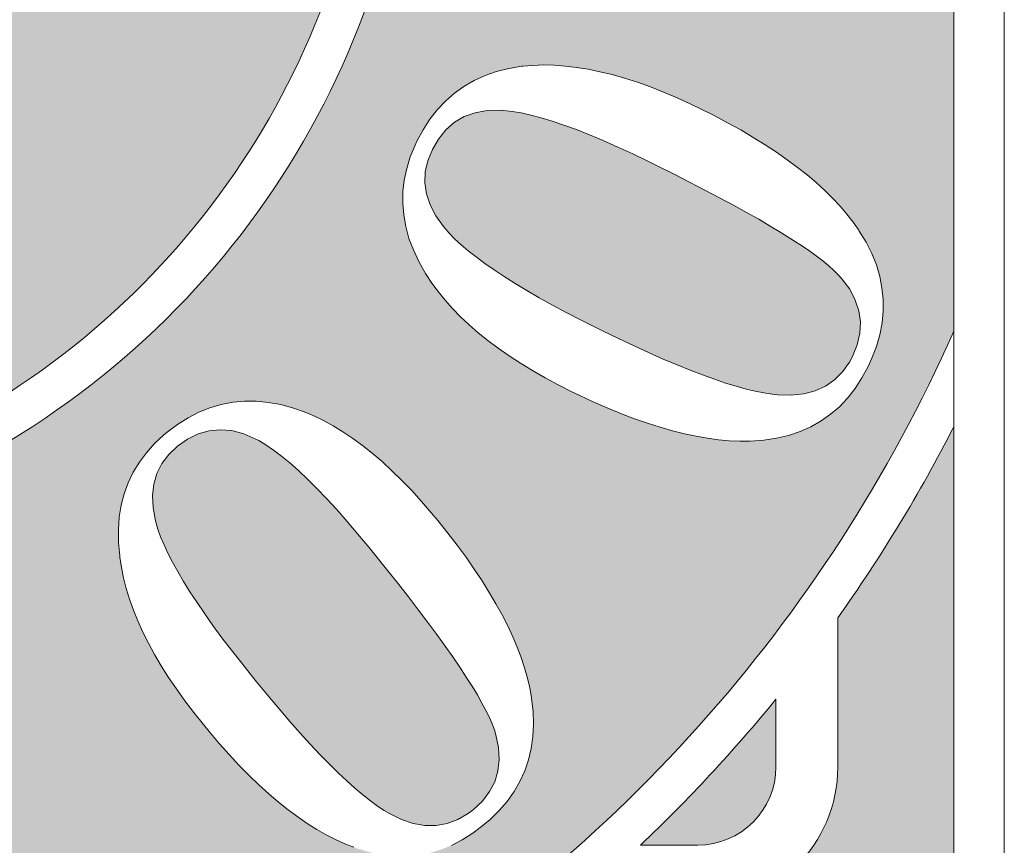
# Model space of a CAD drawing. Header units: millimetres. Extents: x -13501 to 278776, y 0 to 252300.
# Tile 56 of 131: x 129527 to 130014, y 169939 to 170348. Entities that reach past the tile are written whole.
import ezdxf
from ezdxf.enums import TextEntityAlignment as Align

# ---------------------------------------------------------------- set-up
doc = ezdxf.new("R2010")
doc.units = ezdxf.units.MM
doc.header["$LTSCALE"] = 100
doc.layers.get('0').update_dxf_attribs({"linetype": 'CONTINUOUS'})
doc.layers.add('Hulplijnen', color=7, linetype='CONTINUOUS', plot=False)
doc.layers.add('SCHERMER_ONDERHOEK', color=7, linetype='CONTINUOUS')
doc.layers.add('WT-tekst', color=7, linetype='CONTINUOUS')
doc.styles.add('B-01', font='GOTHICI.TTF')
doc.styles.add('cg omega', font='GOTHICI.TTF', dxfattribs={"width": 1.32})
doc.styles.add('CG OMEGA BOLD', font='GOTHICBI.TTF', dxfattribs={"width": 1.32})

# ---------------------------------------------------------------- blocks, each defined once
blk = doc.blocks.new('iso')
at = {"lineweight": 5}
for points in [[(3.3739, 2.8719), (3.4779, 3.0522, -0.816427), (10.7824, 15.7203), (10.8863, 15.9006, 0.820962)], [(6.4233, 5.2236, 0.58128), (12.3828, 8.663)]]:
    blk.add_hatch(color=256, dxfattribs=at).paths.add_polyline_path(points)
h = blk.add_hatch(color=256, dxfattribs=at)
h.paths.add_polyline_path([(15.2469, 10.316), (12.5846, 8.7795, -0.599956), (6.2215, 5.1072), (3.8854, 3.7589), (3.4779, 3.0522, 0.049199), (4.6649, 2.1936), (6.5598, 2.1936), (6.6245, 2.2386), (6.6847, 2.2805), (6.7603, 2.3335), (6.8331, 2.3859), (6.9026, 2.4372), (6.9688, 2.4879), (7.0322, 2.5376), (7.0918, 2.5861), (7.1486, 2.6336), (7.2016, 2.6805), (7.2518, 2.7263), (7.2987, 2.771), (7.3423, 2.8151), (7.3831, 2.8581), (7.4201, 2.9001), (7.4543, 2.9409), (7.4846, 2.9812), (7.5122, 3.0203), (7.5365, 3.0589), (7.558, 3.0965), (7.5757, 3.1329), (7.59, 3.1682), (7.6016, 3.2029), (7.6071, 3.2239), (7.6203, 3.2934), (7.6264, 3.3591), (7.6264, 3.422), (7.6203, 3.4821), (7.6071, 3.5384), (7.5872, 3.5919), (7.5674, 3.6321), (7.5343, 3.6818), (7.4951, 3.7259), (7.4504, 3.764), (7.3997, 3.7965), (7.3434, 3.823), (7.2811, 3.844), (7.2518, 3.8512), (7.1884, 3.8627), (7.126, 3.8661), (7.0653, 3.8622), (7.0058, 3.8506), (6.9478, 3.8319), (6.9054, 3.8131), (6.8557, 3.785), (6.8083, 3.7513), (6.7625, 3.7121), (6.7189, 3.668), (6.677, 3.6178), (6.6372, 3.5626), (6.6185, 3.5345), (6.5506, 3.5637), (6.5821, 3.6277), (6.6157, 3.6873), (6.651, 3.7436), (6.6885, 3.7954), (6.7277, 3.8429), (6.7685, 3.8865), (6.8116, 3.9262), (6.8563, 3.9621), (6.9031, 3.9935), (6.9318, 4.0106), (6.9854, 4.0371), (7.0405, 4.0591), (7.0973, 4.0757), (7.1558, 4.0867), (7.216, 4.0934), (7.2777, 4.095), (7.3412, 4.0911), (7.4063, 4.0823), (7.4631, 4.0713), (7.5299, 4.0531), (7.5922, 4.031), (7.6501, 4.0045), (7.7031, 3.9742), (7.7516, 3.94), (7.7958, 3.9014), (7.8344, 3.8589), (7.8706, 3.8106), (7.9023, 3.7546), (7.9249, 3.7006), (7.942, 3.6448), (7.953, 3.5869), (7.958, 3.5262), (7.9574, 3.4633), (7.9508, 3.3982), (7.9376, 3.328), (7.9216, 3.2686), (7.9017, 3.2118), (7.8769, 3.156), (7.8482, 3.1014), (7.8151, 3.0474), (7.777, 2.9944), (7.7317, 2.9383), (7.6981, 2.9017), (7.6645, 2.8675), (7.627, 2.8322), (7.5861, 2.7952), (7.542, 2.7572), (7.4935, 2.718), (7.4421, 2.6772), (7.387, 2.6358), (7.3279, 2.5922), (7.2656, 2.5481), (7.2, 2.5023), (7.168, 2.4808), (6.7437, 2.1936), (9.2169, 2.1936), (9.2037, 2.2154), (9.1761, 2.2656), (9.1496, 2.318), (9.1237, 2.3737), (9.0994, 2.4322), (9.0757, 2.4935), (9.0531, 2.5569), (9.0316, 2.6237), (9.0111, 2.6932), (8.9913, 2.7654), (8.9731, 2.8405), (8.9631, 2.8841), (8.9471, 2.958), (8.9339, 3.0303), (8.9229, 3.1009), (8.914, 3.1698), (8.9074, 3.2366), (8.903, 3.3022), (8.9008, 3.3657), (8.9008, 3.4275), (8.9036, 3.487), (8.908, 3.5455), (8.9146, 3.6018), (8.924, 3.6564), (8.9356, 3.7094), (8.9488, 3.7607), (8.9648, 3.8098), (8.967, 3.8153), (8.9913, 3.8771), (9.0194, 3.9345), (9.0509, 3.9874), (9.0862, 4.036), (9.1242, 4.0801), (9.1667, 4.1198), (9.212, 4.1551), (9.2611, 4.186), (9.3135, 4.2125), (9.3697, 4.2346), (9.4293, 4.2528), (9.4503, 4.2578), (9.5137, 4.2693), (9.575, 4.2754), (9.6357, 4.276), (9.6941, 4.271), (9.7515, 4.2611), (9.8072, 4.2451), (9.8613, 4.2241), (9.9143, 4.1971), (9.9656, 4.1651), (10.0152, 4.1276), (10.0632, 4.084), (10.0671, 4.0807), (10.1018, 4.0443), (10.136, 4.0045), (10.168, 3.9626), (10.1995, 3.9174), (10.2293, 3.8694), (10.258, 3.8186), (10.2855, 3.7657), (10.3115, 3.7094), (10.3363, 3.6503), (10.36, 3.5886), (10.3821, 3.524), (10.4036, 3.4567), (10.4229, 3.3861), (10.4417, 3.3133), (10.4527, 3.2658), (10.4687, 3.1891), (10.4836, 3.1141), (10.4957, 3.0413), (10.5062, 2.9701), (10.5145, 2.9012), (10.5211, 2.8344), (10.5255, 2.7693), (10.5277, 2.7064), (10.5283, 2.6452), (10.5266, 2.5867), (10.5233, 2.5293), (10.5172, 2.4747), (10.5101, 2.4217), (10.5001, 2.371), (10.4886, 2.3219), (10.4748, 2.275), (10.4737, 2.2706), (10.451, 2.2093), (10.4437, 2.1936), (12.1823, 2.1936, 0.157804), (15.2469, 5.6187)])
h.paths.add_polyline_path([(13.1637, 6.9334), (13.2161, 6.9351), (13.2691, 6.934), (13.3237, 6.9301), (13.38, 6.9235), (13.4373, 6.9141), (13.4958, 6.902), (13.5559, 6.8876), (13.6177, 6.87), (13.6806, 6.8496), (13.7452, 6.827), (13.8108, 6.801), (13.8776, 6.7723), (13.946, 6.7414), (13.9896, 6.7199), (14.0602, 6.6846), (14.1275, 6.6493), (14.192, 6.6135), (14.2544, 6.577), (14.3134, 6.5406), (14.3691, 6.5037), (14.4226, 6.4662), (14.4734, 6.4286), (14.5208, 6.3911), (14.5661, 6.3531), (14.608, 6.3144), (14.6472, 6.2758), (14.6841, 6.2367), (14.7178, 6.1975), (14.7487, 6.1578), (14.7763, 6.1175), (14.779, 6.1136), (14.8127, 6.0579), (14.8408, 6.0016), (14.8634, 5.9454), (14.88, 5.8885), (14.891, 5.8317), (14.8971, 5.7743), (14.8971, 5.7164), (14.8916, 5.659), (14.8805, 5.6006), (14.8634, 5.5421), (14.8414, 5.4836), (14.8232, 5.4439), (14.7923, 5.3865), (14.7581, 5.3346), (14.7211, 5.2872), (14.6808, 5.2442), (14.6367, 5.2067), (14.5898, 5.1736), (14.5396, 5.1449), (14.4861, 5.1211), (14.4293, 5.1024), (14.3691, 5.0886), (14.3062, 5.0792), (14.2864, 5.0776), (14.2378, 5.0743), (14.1876, 5.0743), (14.1358, 5.0759), (14.0822, 5.0809), (14.0276, 5.088), (13.9714, 5.098), (13.9134, 5.1101), (13.8544, 5.125), (13.7932, 5.1421), (13.7308, 5.162), (13.6668, 5.184), (13.6017, 5.2089), (13.5344, 5.2364), (13.466, 5.2662), (13.396, 5.2988), (13.3557, 5.3181), (13.2884, 5.3523), (13.2238, 5.3871), (13.1615, 5.4229), (13.1025, 5.4588), (13.0462, 5.4957), (12.9921, 5.5333), (12.9414, 5.5713), (12.8934, 5.6099), (12.8481, 5.6491), (12.8056, 5.6894), (12.7659, 5.7302), (12.729, 5.7716), (12.6948, 5.8135), (12.6639, 5.856), (12.6352, 5.899), (12.6319, 5.904), (12.5993, 5.9619), (12.5723, 6.0198), (12.5502, 6.0772), (12.5348, 6.1351), (12.5243, 6.1931), (12.5193, 6.2504), (12.5204, 6.3084), (12.527, 6.3658), (12.5392, 6.4237), (12.5568, 6.4811), (12.5806, 6.5384), (12.5899, 6.5583), (12.6203, 6.6146), (12.6539, 6.667), (12.6914, 6.7144), (12.7317, 6.7569), (12.7759, 6.7955), (12.8227, 6.8292), (12.8735, 6.8579), (12.927, 6.8827), (12.9844, 6.9025), (13.0445, 6.9174), (13.1099, 6.9287)], flags=16)
h.paths.add_polyline_path([(12.0316, 5.2188), (12.0796, 5.1989), (12.1276, 5.1758), (12.1756, 5.1493), (12.2236, 5.12), (12.2722, 5.0875), (12.3202, 5.0522), (12.3687, 5.0136), (12.4173, 4.9722), (12.4664, 4.9275), (12.5149, 4.8795), (12.564, 4.8288), (12.6131, 4.7747), (12.6622, 4.7179), (12.6931, 4.6803), (12.7422, 4.6191), (12.7891, 4.5584), (12.8327, 4.4988), (12.8735, 4.4398), (12.9121, 4.3824), (12.948, 4.3251), (12.9811, 4.2693), (13.0114, 4.2142), (13.039, 4.1596), (13.0638, 4.106), (13.0859, 4.0536), (13.1058, 4.0023), (13.1223, 3.9516), (13.1367, 3.9014), (13.1482, 3.8528), (13.1571, 3.8048), (13.1648, 3.7353), (13.167, 3.6724), (13.1637, 3.6117), (13.1554, 3.5533), (13.1422, 3.4964), (13.1234, 3.4424), (13.0991, 3.39), (13.0705, 3.3397), (13.0357, 3.2912), (12.9965, 3.2454), (12.9518, 3.2013), (12.9182, 3.1726), (12.8669, 3.1334), (12.8139, 3.1003), (12.7604, 3.0727), (12.7058, 3.0512), (12.6501, 3.0347), (12.5938, 3.0242), (12.5364, 3.0192), (12.4779, 3.0203), (12.4184, 3.0269), (12.3577, 3.0391), (12.2964, 3.0573), (12.2777, 3.0639), (12.2324, 3.0816), (12.1867, 3.102), (12.1403, 3.1257), (12.094, 3.1522), (12.0471, 3.1814), (12.0002, 3.214), (11.9527, 3.2493), (11.9047, 3.2873), (11.8567, 3.3282), (11.8082, 3.3723), (11.7596, 3.4197), (11.7105, 3.4694), (11.6609, 3.5224), (11.6112, 3.5781), (11.561, 3.6371), (11.5329, 3.6713), (11.4855, 3.7303), (11.4413, 3.7888), (11.3994, 3.8473), (11.3608, 3.9047), (11.3249, 3.9615), (11.2918, 4.0183), (11.2615, 4.074), (11.2339, 4.1292), (11.2091, 4.1838), (11.187, 4.2379), (11.1682, 4.2914), (11.1517, 4.3444), (11.1384, 4.3968), (11.1274, 4.4486), (11.1196, 4.5007), (11.1131, 4.5717), (11.1125, 4.6357), (11.1169, 4.6975), (11.1269, 4.7565), (11.1412, 4.8133), (11.1611, 4.8674), (11.1859, 4.9198), (11.2162, 4.9689), (11.251, 5.0163), (11.2913, 5.0616), (11.3365, 5.104), (11.3531, 5.1178), (11.4049, 5.1565), (11.4573, 5.1896), (11.5108, 5.2171), (11.5655, 5.2392), (11.6212, 5.2558), (11.678, 5.2668), (11.7359, 5.2718), (11.795, 5.2718), (11.8551, 5.2657), (11.9169, 5.2547), (11.9792, 5.2376), (11.9836, 5.2359)], flags=16)
h = blk.add_hatch(color=256, dxfattribs=at)
h.paths.add_polyline_path([(14.3382, 6.1379), (14.2814, 6.1716), (14.2207, 6.2058), (14.1562, 6.2411), (14.0878, 6.278), (14.0149, 6.3161), (13.9388, 6.3558), (13.8588, 6.3961), (13.775, 6.438), (13.7363, 6.4568), (13.658, 6.4948), (13.5835, 6.5291), (13.5118, 6.561), (13.4439, 6.5892), (13.3794, 6.6151), (13.3176, 6.6377), (13.2597, 6.657), (13.2051, 6.6736), (13.1538, 6.6874), (13.1052, 6.6979), (13.0605, 6.7056), (13.0191, 6.71), (13.0026, 6.7111), (12.9375, 6.7095), (12.8779, 6.699), (12.8239, 6.6797), (12.7753, 6.6515), (12.7328, 6.6146), (12.6959, 6.5688), (12.6661, 6.5169), (12.6434, 6.4612), (12.6313, 6.406), (12.6291, 6.3514), (12.6374, 6.2968), (12.655, 6.2427), (12.6832, 6.1892), (12.7212, 6.1357), (12.7488, 6.1037), (12.7764, 6.075), (12.8084, 6.0458), (12.8432, 6.016), (12.8823, 5.9851), (12.9254, 5.9531), (12.9717, 5.9211), (13.0219, 5.888), (13.076, 5.8538), (13.1333, 5.819), (13.1951, 5.7837), (13.2602, 5.7473), (13.3292, 5.7103), (13.402, 5.6728), (13.4787, 5.6342), (13.5074, 5.6199), (13.5879, 5.5813), (13.6646, 5.5448), (13.7385, 5.5112), (13.8092, 5.4797), (13.877, 5.4511), (13.9416, 5.4251), (14.0034, 5.4014), (14.0618, 5.3799), (14.117, 5.3611), (14.1694, 5.3451), (14.2185, 5.3313), (14.2643, 5.3203), (14.3073, 5.312), (14.3471, 5.3054), (14.3741, 5.3027), (14.4419, 5.301), (14.5043, 5.3071), (14.5611, 5.322), (14.6119, 5.3451), (14.6571, 5.3766), (14.6963, 5.4163), (14.7299, 5.4648), (14.7454, 5.493), (14.7685, 5.5509), (14.7818, 5.6077), (14.7845, 5.6635), (14.7774, 5.7181), (14.7592, 5.7721), (14.7316, 5.8251), (14.693, 5.8764), (14.6759, 5.8957), (14.6538, 5.9178), (14.6284, 5.941), (14.5986, 5.9652), (14.565, 5.9912), (14.5275, 6.0182), (14.4855, 6.0463), (14.4403, 6.0756), (14.3912, 6.1065)])
h.paths.add_polyline_path([(12.495, 4.3703), (12.4393, 4.4409), (12.3803, 4.5137), (12.3533, 4.5474), (12.2975, 4.6141), (12.244, 4.6765), (12.1927, 4.735), (12.1425, 4.7896), (12.0945, 4.8398), (12.0482, 4.8861), (12.0035, 4.9281), (11.9605, 4.9661), (11.9196, 4.9998), (11.8805, 5.0296), (11.8424, 5.0549), (11.8071, 5.0765), (11.7922, 5.0842), (11.7326, 5.1101), (11.6736, 5.1256), (11.6168, 5.1305), (11.561, 5.125), (11.507, 5.1096), (11.454, 5.0831), (11.4055, 5.0483), (11.3619, 5.0075), (11.3277, 4.9623), (11.3029, 4.9132), (11.2874, 4.8607), (11.2813, 4.8039), (11.2841, 4.7432), (11.2968, 4.6787), (11.3084, 4.6384), (11.3216, 4.6009), (11.3382, 4.5612), (11.3575, 4.5187), (11.3801, 4.4746), (11.406, 4.4282), (11.4347, 4.3791), (11.4667, 4.3278), (11.5015, 4.2749), (11.5395, 4.2191), (11.5803, 4.1612), (11.6245, 4.1011), (11.6719, 4.0387), (11.7227, 3.9742), (11.7756, 3.9074), (11.7966, 3.8821), (11.8529, 3.8136), (11.9081, 3.7485), (11.961, 3.6868), (12.0123, 3.6288), (12.062, 3.5742), (12.1094, 3.5235), (12.1558, 3.4766), (12.1999, 3.4324), (12.2424, 3.3927), (12.2832, 3.3563), (12.3218, 3.3232), (12.3593, 3.294), (12.3946, 3.268), (12.4283, 3.246), (12.4515, 3.2322), (12.5127, 3.2018), (12.5717, 3.1814), (12.6297, 3.1715), (12.6854, 3.1715), (12.7394, 3.1809), (12.7919, 3.2007), (12.8426, 3.2305), (12.868, 3.2498), (12.9138, 3.2929), (12.9491, 3.3392), (12.975, 3.3883), (12.991, 3.4413), (12.9976, 3.4975), (12.9938, 3.5571), (12.9805, 3.6206), (12.9734, 3.6448), (12.9623, 3.6741), (12.9485, 3.7061), (12.9314, 3.7403), (12.9116, 3.7778), (12.889, 3.8181), (12.863, 3.8611), (12.8343, 3.9063), (12.8023, 3.9549), (12.7676, 4.0062), (12.7295, 4.0597), (12.6887, 4.1165), (12.6446, 4.1761), (12.5977, 4.2379), (12.548, 4.303)])
h.paths.add_polyline_path([(10.1178, 3.166), (10.098, 3.2575), (10.0886, 3.2995), (10.0693, 3.3839), (10.0494, 3.4639), (10.0296, 3.5395), (10.0091, 3.6106), (9.9887, 3.6768), (9.9678, 3.7392), (9.9468, 3.7965), (9.9253, 3.8495), (9.9038, 3.8981), (9.8817, 3.9422), (9.8596, 3.9819), (9.837, 4.0172), (9.8276, 4.0305), (9.7857, 4.0807), (9.7405, 4.1209), (9.6914, 4.1513), (9.6395, 4.1711), (9.5838, 4.1811), (9.5248, 4.1816), (9.4657, 4.1722), (9.4084, 4.1551), (9.3576, 4.1298), (9.314, 4.0972), (9.2765, 4.0569), (9.2451, 4.0095), (9.2208, 3.9538), (9.2031, 3.8909), (9.1954, 3.849), (9.1904, 3.8098), (9.1877, 3.7668), (9.186, 3.7204), (9.1866, 3.6708), (9.1888, 3.6172), (9.1921, 3.561), (9.1982, 3.5008), (9.2053, 3.4374), (9.2142, 3.3706), (9.2252, 3.3006), (9.2379, 3.2272), (9.2522, 3.15), (9.2682, 3.0694), (9.2864, 2.9861), (9.2931, 2.9541), (9.3129, 2.8675), (9.3328, 2.7848), (9.3526, 2.7059), (9.3731, 2.6308), (9.3929, 2.5602), (9.4128, 2.4935), (9.4326, 2.4306), (9.4525, 2.3715), (9.4729, 2.3169), (9.4928, 2.2656), (9.5126, 2.2187), (9.5247, 2.1936), (10.2355, 2.1936), (10.2392, 2.2143), (10.2425, 2.2458), (10.2442, 2.2805), (10.2447, 2.3186), (10.2436, 2.3611), (10.2414, 2.4074), (10.2375, 2.4571), (10.232, 2.5111), (10.2254, 2.5685), (10.2171, 2.6297), (10.2072, 2.6948), (10.1956, 2.7638), (10.1835, 2.8366), (10.1691, 2.9133), (10.1537, 2.9938), (10.1366, 3.0777)])
h = blk.add_hatch(color=256, dxfattribs=at)
h.paths.add_polyline_path([(4.2746, 2.1936, -0.031633), (3.4945, 2.7685), (3.3143, 2.7685), (2.9828, 2.1936)])
h.paths.add_polyline_path([(13.9791, 2.7685), (13.3527, 2.7685, -0.031633), (12.5726, 2.1936), (14.7369, 2.1936, 0.414214), (15.2469, 2.7036), (15.2469, 5.1451, -0.03613), (14.6727, 4.1993), (14.6727, 3.4621, -0.414214)])
h.paths.add_polyline_path([(14.3667, 3.4621, -0.414214), (13.9791, 3.0745), (13.6958, 3.0745, 0.032194), (14.3667, 3.7974)], flags=17)
for p, q in [((15.2469, 2.7036), (15.2469, 17.2589)), ((13.1085, 6.9285), (13.0445, 6.9174)), ((13.1135, 6.929), (13.1085, 6.9285)), ((13.1637, 6.9334), (13.1135, 6.929)), ((13.2161, 6.9351), (13.1637, 6.9334)), ((13.2691, 6.934), (13.2161, 6.9351)), ((13.3237, 6.9301), (13.2691, 6.934)), ((13.38, 6.9235), (13.3237, 6.9301)), ((13.4373, 6.9141), (13.38, 6.9235)), ((12.927, 6.8827), (12.8735, 6.8579)), ((12.9844, 6.9025), (12.927, 6.8827)), ((13.0445, 6.9174), (12.9844, 6.9025)), ((13.4958, 6.902), (13.4373, 6.9141)), ((13.5559, 6.8876), (13.4958, 6.902)), ((13.6177, 6.87), (13.5559, 6.8876)), ((12.8227, 6.8292), (12.7759, 6.7955)), ((12.8735, 6.8579), (12.8227, 6.8292)), ((13.6806, 6.8496), (13.6177, 6.87)), ((13.7452, 6.827), (13.6806, 6.8496)), ((13.8108, 6.801), (13.7452, 6.827)), ((12.7759, 6.7955), (12.7317, 6.7569)), ((13.8776, 6.7723), (13.8108, 6.801)), ((12.7317, 6.7569), (12.6914, 6.7144)), ((13.946, 6.7414), (13.8776, 6.7723)), ((13.9896, 6.7199), (13.946, 6.7414)), ((12.6914, 6.7144), (12.6539, 6.667)), ((12.7753, 6.6515), (12.8239, 6.6797)), ((12.8239, 6.6797), (12.8779, 6.699)), ((12.8779, 6.699), (12.9375, 6.7095)), ((12.9375, 6.7095), (13.0026, 6.7111)), ((13.0026, 6.7111), (13.0191, 6.71)), ((13.0191, 6.71), (13.0605, 6.7056)), ((13.0605, 6.7056), (13.1052, 6.6979)), ((13.1052, 6.6979), (13.1538, 6.6874)), ((13.1538, 6.6874), (13.2051, 6.6736)), ((14.0602, 6.6846), (13.9896, 6.7199)), ((14.1275, 6.6493), (14.0602, 6.6846)), ((12.6539, 6.667), (12.6203, 6.6146)), ((12.7328, 6.6146), (12.7753, 6.6515)), ((13.2051, 6.6736), (13.2597, 6.657)), ((13.2597, 6.657), (13.3176, 6.6377)), ((13.3176, 6.6377), (13.3794, 6.6151)), ((14.192, 6.6135), (14.1275, 6.6493)), ((12.6203, 6.6146), (12.5899, 6.5583)), ((12.6959, 6.5688), (12.7328, 6.6146)), ((13.3794, 6.6151), (13.4439, 6.5892)), ((13.4439, 6.5892), (13.5118, 6.561)), ((14.2544, 6.577), (14.192, 6.6135)), ((12.5806, 6.5384), (12.5568, 6.4811)), ((12.5899, 6.5583), (12.5806, 6.5384)), ((12.6661, 6.5169), (12.6959, 6.5688)), ((13.5118, 6.561), (13.5835, 6.5291)), ((14.3134, 6.5406), (14.2544, 6.577)), ((14.3691, 6.5037), (14.3134, 6.5406)), ((12.5568, 6.4811), (12.5392, 6.4237)), ((12.6434, 6.4612), (12.6661, 6.5169)), ((13.5835, 6.5291), (13.658, 6.4948)), ((13.658, 6.4948), (13.7363, 6.4568)), ((14.4226, 6.4662), (14.3691, 6.5037)), ((12.6313, 6.406), (12.6434, 6.4612)), ((13.7363, 6.4568), (13.775, 6.438)), ((13.775, 6.438), (13.8588, 6.3961)), ((14.4734, 6.4286), (14.4226, 6.4662)), ((12.5392, 6.4237), (12.527, 6.3658)), ((12.6291, 6.3514), (12.6313, 6.406)), ((13.8588, 6.3961), (13.9388, 6.3558)), ((14.5208, 6.3911), (14.4734, 6.4286)), ((14.5661, 6.3531), (14.5208, 6.3911)), ((12.527, 6.3658), (12.5204, 6.3084)), ((12.6374, 6.2968), (12.6291, 6.3514)), ((13.9388, 6.3558), (14.0149, 6.3161)), ((14.608, 6.3144), (14.5661, 6.3531)), ((12.5204, 6.3084), (12.5193, 6.2504)), ((12.655, 6.2427), (12.6374, 6.2968)), ((14.0149, 6.3161), (14.0878, 6.278)), ((14.6472, 6.2758), (14.608, 6.3144)), ((12.5193, 6.2504), (12.5243, 6.1931)), ((12.6832, 6.1892), (12.655, 6.2427)), ((14.0878, 6.278), (14.1562, 6.2411)), ((14.1562, 6.2411), (14.2207, 6.2058)), ((14.6841, 6.2367), (14.6472, 6.2758)), ((12.5243, 6.1931), (12.5348, 6.1351)), ((12.7212, 6.1357), (12.6832, 6.1892)), ((14.2207, 6.2058), (14.2814, 6.1716)), ((14.7178, 6.1975), (14.6841, 6.2367)), ((14.7487, 6.1578), (14.7178, 6.1975)), ((14.2814, 6.1716), (14.3382, 6.1379)), ((14.7763, 6.1175), (14.7487, 6.1578)), ((12.5348, 6.1351), (12.5502, 6.0772)), ((12.7488, 6.1037), (12.7212, 6.1357)), ((12.7764, 6.075), (12.7488, 6.1037)), ((14.3382, 6.1379), (14.3912, 6.1065)), ((14.3912, 6.1065), (14.4403, 6.0756)), ((14.779, 6.1136), (14.7763, 6.1175)), ((14.8127, 6.0579), (14.779, 6.1136)), ((12.5502, 6.0772), (12.5723, 6.0198)), ((12.8084, 6.0458), (12.7764, 6.075)), ((12.8432, 6.016), (12.8084, 6.0458)), ((14.4403, 6.0756), (14.4855, 6.0463)), ((14.4855, 6.0463), (14.5275, 6.0182)), ((14.8408, 6.0016), (14.8127, 6.0579)), ((12.5723, 6.0198), (12.5993, 5.9619)), ((12.8823, 5.9851), (12.8432, 6.016)), ((14.5275, 6.0182), (14.565, 5.9912)), ((14.8634, 5.9454), (14.8408, 6.0016)), ((12.5993, 5.9619), (12.6319, 5.904)), ((12.9254, 5.9531), (12.8823, 5.9851)), ((12.9717, 5.9211), (12.9254, 5.9531)), ((14.565, 5.9912), (14.5986, 5.9652)), ((14.5986, 5.9652), (14.6284, 5.941)), ((14.88, 5.8885), (14.8634, 5.9454)), ((12.6319, 5.904), (12.6352, 5.899)), ((12.6352, 5.899), (12.6639, 5.856)), ((13.0219, 5.888), (12.9717, 5.9211)), ((14.6284, 5.941), (14.6538, 5.9178)), ((14.6538, 5.9178), (14.6759, 5.8957)), ((12.6639, 5.856), (12.6948, 5.8135)), ((13.076, 5.8538), (13.0219, 5.888)), ((13.1333, 5.819), (13.076, 5.8538)), ((14.6759, 5.8957), (14.693, 5.8764)), ((14.693, 5.8764), (14.7316, 5.8251)), ((14.891, 5.8317), (14.88, 5.8885)), ((12.6948, 5.8135), (12.729, 5.7716)), ((13.1951, 5.7837), (13.1333, 5.819)), ((14.7316, 5.8251), (14.7592, 5.7721)), ((14.8971, 5.7743), (14.891, 5.8317)), ((12.729, 5.7716), (12.7659, 5.7302)), ((13.2602, 5.7473), (13.1951, 5.7837)), ((14.7592, 5.7721), (14.7774, 5.7181)), ((14.8971, 5.7164), (14.8971, 5.7743)), ((12.7659, 5.7302), (12.8056, 5.6894)), ((13.3292, 5.7103), (13.2602, 5.7473)), ((13.402, 5.6728), (13.3292, 5.7103)), ((14.7774, 5.7181), (14.7845, 5.6635)), ((14.8916, 5.659), (14.8971, 5.7164)), ((12.8056, 5.6894), (12.8481, 5.6491)), ((13.4787, 5.6342), (13.402, 5.6728)), ((14.7845, 5.6635), (14.7818, 5.6077)), ((14.8805, 5.6006), (14.8916, 5.659)), ((12.8481, 5.6491), (12.8934, 5.6099)), ((12.8934, 5.6099), (12.9414, 5.5713)), ((13.5074, 5.6199), (13.4787, 5.6342)), ((13.5879, 5.5813), (13.5074, 5.6199)), ((14.7818, 5.6077), (14.7685, 5.5509)), ((12.9414, 5.5713), (12.9921, 5.5333)), ((13.6646, 5.5448), (13.5879, 5.5813)), ((14.8634, 5.5421), (14.8805, 5.6006)), ((12.9921, 5.5333), (13.0462, 5.4957)), ((13.7385, 5.5112), (13.6646, 5.5448)), ((13.8092, 5.4797), (13.7385, 5.5112)), ((14.7685, 5.5509), (14.7454, 5.493)), ((14.8414, 5.4836), (14.8634, 5.5421)), ((13.0462, 5.4957), (13.1025, 5.4588)), ((13.1025, 5.4588), (13.1615, 5.4229)), ((13.877, 5.4511), (13.8092, 5.4797)), ((14.7299, 5.4648), (14.6963, 5.4163)), ((14.7454, 5.493), (14.7299, 5.4648)), ((14.8232, 5.4439), (14.8414, 5.4836)), ((13.1615, 5.4229), (13.2238, 5.3871)), ((13.9416, 5.4251), (13.877, 5.4511)), ((14.0034, 5.4014), (13.9416, 5.4251)), ((14.6963, 5.4163), (14.6571, 5.3766)), ((14.7923, 5.3865), (14.8232, 5.4439)), ((13.2238, 5.3871), (13.2884, 5.3523)), ((14.0618, 5.3799), (14.0034, 5.4014)), ((14.117, 5.3611), (14.0618, 5.3799)), ((14.1694, 5.3451), (14.117, 5.3611)), ((14.6571, 5.3766), (14.6119, 5.3451)), ((14.7581, 5.3346), (14.7923, 5.3865)), ((13.2884, 5.3523), (13.3557, 5.3181)), ((13.3557, 5.3181), (13.396, 5.2988)), ((14.2185, 5.3313), (14.1694, 5.3451)), ((14.2643, 5.3203), (14.2185, 5.3313)), ((14.3073, 5.312), (14.2643, 5.3203)), ((14.3471, 5.3054), (14.3073, 5.312)), ((14.5611, 5.322), (14.5043, 5.3071)), ((14.6119, 5.3451), (14.5611, 5.322)), ((14.7211, 5.2872), (14.7581, 5.3346)), ((11.678, 5.2668), (11.6212, 5.2558)), ((11.7359, 5.2718), (11.678, 5.2668)), ((11.795, 5.2718), (11.7359, 5.2718)), ((11.8551, 5.2657), (11.795, 5.2718)), ((11.9169, 5.2547), (11.8551, 5.2657)), ((13.396, 5.2988), (13.466, 5.2662)), ((13.466, 5.2662), (13.5344, 5.2364)), ((14.3741, 5.3027), (14.3471, 5.3054)), ((14.4419, 5.301), (14.3741, 5.3027)), ((14.5043, 5.3071), (14.4419, 5.301)), ((14.6808, 5.2442), (14.7211, 5.2872)), ((11.5108, 5.2171), (11.4573, 5.1896)), ((11.5655, 5.2392), (11.5108, 5.2171)), ((11.6212, 5.2558), (11.5655, 5.2392)), ((11.9792, 5.2376), (11.9169, 5.2547)), ((11.9836, 5.2359), (11.9792, 5.2376)), ((12.0316, 5.2188), (11.9836, 5.2359)), ((12.0796, 5.1989), (12.0316, 5.2188)), ((13.5344, 5.2364), (13.6017, 5.2089)), ((14.6367, 5.2067), (14.6808, 5.2442)), ((11.4573, 5.1896), (11.4049, 5.1565)), ((12.1276, 5.1758), (12.0796, 5.1989)), ((12.1756, 5.1493), (12.1276, 5.1758)), ((13.6017, 5.2089), (13.6668, 5.184)), ((13.6668, 5.184), (13.7308, 5.162)), ((14.5396, 5.1449), (14.5898, 5.1736)), ((14.5898, 5.1736), (14.6367, 5.2067)), ((11.3531, 5.1178), (11.3365, 5.104)), ((11.4049, 5.1565), (11.3531, 5.1178)), ((11.507, 5.1096), (11.561, 5.125)), ((11.561, 5.125), (11.6168, 5.1305)), ((11.6168, 5.1305), (11.6736, 5.1256)), ((11.6736, 5.1256), (11.7326, 5.1101)), ((12.2236, 5.12), (12.1756, 5.1493)), ((12.2722, 5.0875), (12.2236, 5.12)), ((13.7308, 5.162), (13.7932, 5.1421)), ((13.7932, 5.1421), (13.8544, 5.125)), ((13.8544, 5.125), (13.9134, 5.1101)), ((14.4293, 5.1024), (14.4861, 5.1211)), ((14.4861, 5.1211), (14.5396, 5.1449)), ((11.3365, 5.104), (11.2913, 5.0616)), ((11.4055, 5.0483), (11.454, 5.0831)), ((11.454, 5.0831), (11.507, 5.1096)), ((11.7326, 5.1101), (11.7922, 5.0842)), ((11.7922, 5.0842), (11.8071, 5.0765)), ((11.8071, 5.0765), (11.8424, 5.0549)), ((12.3202, 5.0522), (12.2722, 5.0875)), ((13.9134, 5.1101), (13.9714, 5.098)), ((13.9714, 5.098), (14.0276, 5.088)), ((14.0276, 5.088), (14.0822, 5.0809)), ((14.0822, 5.0809), (14.1358, 5.0759)), ((14.1358, 5.0759), (14.1876, 5.0743)), ((14.1876, 5.0743), (14.2378, 5.0743)), ((14.2378, 5.0743), (14.2864, 5.0776)), ((14.2864, 5.0776), (14.3062, 5.0792)), ((14.3062, 5.0792), (14.3691, 5.0886)), ((14.3691, 5.0886), (14.4293, 5.1024)), ((11.2913, 5.0616), (11.251, 5.0163)), ((11.3619, 5.0075), (11.4055, 5.0483)), ((11.8424, 5.0549), (11.8805, 5.0296)), ((11.8805, 5.0296), (11.9196, 4.9998)), ((12.3687, 5.0136), (12.3202, 5.0522)), ((11.251, 5.0163), (11.2162, 4.9689)), ((11.3277, 4.9623), (11.3619, 5.0075)), ((11.9196, 4.9998), (11.9605, 4.9661)), ((12.4173, 4.9722), (12.3687, 5.0136)), ((12.4664, 4.9275), (12.4173, 4.9722)), ((11.2162, 4.9689), (11.1859, 4.9198)), ((11.3029, 4.9132), (11.3277, 4.9623)), ((11.9605, 4.9661), (12.0035, 4.9281)), ((12.0035, 4.9281), (12.0482, 4.8861)), ((12.5149, 4.8795), (12.4664, 4.9275)), ((11.1859, 4.9198), (11.1611, 4.8674)), ((11.2874, 4.8607), (11.3029, 4.9132)), ((12.0482, 4.8861), (12.0945, 4.8398)), ((12.564, 4.8288), (12.5149, 4.8795)), ((11.1611, 4.8674), (11.1412, 4.8133)), ((11.2813, 4.8039), (11.2874, 4.8607)), ((12.0945, 4.8398), (12.1425, 4.7896)), ((12.6131, 4.7747), (12.564, 4.8288)), ((11.1412, 4.8133), (11.1269, 4.7565)), ((11.2841, 4.7432), (11.2813, 4.8039)), ((12.1425, 4.7896), (12.1927, 4.735)), ((11.1269, 4.7565), (11.1169, 4.6975)), ((11.2968, 4.6787), (11.2841, 4.7432)), ((12.1927, 4.735), (12.244, 4.6765)), ((12.6622, 4.7179), (12.6131, 4.7747)), ((11.1169, 4.6975), (11.1125, 4.6357)), ((11.3084, 4.6384), (11.2968, 4.6787)), ((12.6931, 4.6803), (12.6622, 4.7179)), ((12.7422, 4.6191), (12.6931, 4.6803)), ((11.1125, 4.6357), (11.1131, 4.5717)), ((11.3216, 4.6009), (11.3084, 4.6384)), ((12.244, 4.6765), (12.2975, 4.6141)), ((11.3382, 4.5612), (11.3216, 4.6009)), ((12.2975, 4.6141), (12.3533, 4.5474)), ((12.7891, 4.5584), (12.7422, 4.6191)), ((11.1131, 4.5717), (11.1191, 4.5055)), ((11.3575, 4.5187), (11.3382, 4.5612)), ((12.3533, 4.5474), (12.3803, 4.5137)), ((12.8327, 4.4988), (12.7891, 4.5584)), ((11.1191, 4.5055), (11.1197, 4.4999)), ((11.1197, 4.4999), (11.1274, 4.4486)), ((11.3801, 4.4746), (11.3575, 4.5187)), ((12.3803, 4.5137), (12.4393, 4.4409)), ((12.8735, 4.4398), (12.8327, 4.4988)), ((11.1274, 4.4486), (11.1384, 4.3968)), ((11.406, 4.4282), (11.3801, 4.4746)), ((12.4393, 4.4409), (12.495, 4.3703)), ((12.9121, 4.3824), (12.8735, 4.4398)), ((11.1384, 4.3968), (11.1517, 4.3444)), ((11.4347, 4.3791), (11.406, 4.4282)), ((11.1517, 4.3444), (11.1682, 4.2914)), ((11.4667, 4.3278), (11.4347, 4.3791)), ((12.495, 4.3703), (12.548, 4.303)), ((12.948, 4.3251), (12.9121, 4.3824)), ((11.1682, 4.2914), (11.187, 4.2379)), ((11.5015, 4.2749), (11.4667, 4.3278)), ((12.548, 4.303), (12.5977, 4.2379)), ((12.9811, 4.2693), (12.948, 4.3251)), ((11.5395, 4.2191), (11.5015, 4.2749)), ((13.0114, 4.2142), (12.9811, 4.2693)), ((11.187, 4.2379), (11.2091, 4.1838)), ((11.5803, 4.1612), (11.5395, 4.2191)), ((12.5977, 4.2379), (12.6446, 4.1761)), ((13.039, 4.1596), (13.0114, 4.2142)), ((14.6727, 4.1993), (14.6727, 3.4621)), ((11.2091, 4.1838), (11.2339, 4.1292)), ((11.6245, 4.1011), (11.5803, 4.1612)), ((12.6446, 4.1761), (12.6887, 4.1165)), ((13.0638, 4.106), (13.039, 4.1596)), ((11.2339, 4.1292), (11.2615, 4.074)), ((11.6719, 4.0387), (11.6245, 4.1011)), ((12.6887, 4.1165), (12.7295, 4.0597)), ((13.0859, 4.0536), (13.0638, 4.106)), ((11.2615, 4.074), (11.2918, 4.0183)), ((12.7295, 4.0597), (12.7676, 4.0062)), ((13.1058, 4.0023), (13.0859, 4.0536)), ((11.2918, 4.0183), (11.3249, 3.9615)), ((11.7227, 3.9742), (11.6719, 4.0387)), ((12.7676, 4.0062), (12.8023, 3.9549)), ((13.1223, 3.9516), (13.1058, 4.0023)), ((11.3249, 3.9615), (11.3608, 3.9047)), ((11.7756, 3.9074), (11.7227, 3.9742)), ((12.8023, 3.9549), (12.8343, 3.9063)), ((13.1367, 3.9014), (13.1223, 3.9516)), ((11.3608, 3.9047), (11.3994, 3.8473)), ((11.7966, 3.8821), (11.7756, 3.9074)), ((12.8343, 3.9063), (12.863, 3.8611)), ((13.1482, 3.8528), (13.1367, 3.9014)), ((11.8529, 3.8136), (11.7966, 3.8821)), ((12.863, 3.8611), (12.889, 3.8181)), ((13.1571, 3.8048), (13.1482, 3.8528)), ((11.3994, 3.8473), (11.4413, 3.7888)), ((11.9081, 3.7485), (11.8529, 3.8136)), ((12.889, 3.8181), (12.9116, 3.7778)), ((13.1576, 3.7999), (13.1571, 3.8048)), ((11.4413, 3.7888), (11.4855, 3.7303)), ((12.9116, 3.7778), (12.9314, 3.7403)), ((13.1648, 3.7353), (13.1576, 3.7999)), ((14.3667, 3.7974), (14.3667, 3.4621)), ((11.4855, 3.7303), (11.5329, 3.6713)), ((11.961, 3.6868), (11.9081, 3.7485)), ((12.9314, 3.7403), (12.9485, 3.7061)), ((12.9485, 3.7061), (12.9623, 3.6741)), ((13.167, 3.6724), (13.1648, 3.7353)), ((11.5329, 3.6713), (11.561, 3.6371)), ((12.0123, 3.6288), (11.961, 3.6868)), ((12.9623, 3.6741), (12.9734, 3.6448)), ((13.1637, 3.6117), (13.167, 3.6724)), ((11.561, 3.6371), (11.6112, 3.5781)), ((12.062, 3.5742), (12.0123, 3.6288)), ((12.9734, 3.6448), (12.9805, 3.6206)), ((12.9805, 3.6206), (12.9938, 3.5571)), ((13.1554, 3.5533), (13.1637, 3.6117)), ((11.6112, 3.5781), (11.6609, 3.5224)), ((12.1094, 3.5235), (12.062, 3.5742)), ((12.9938, 3.5571), (12.9976, 3.4975)), ((11.6609, 3.5224), (11.7105, 3.4694)), ((12.1558, 3.4766), (12.1094, 3.5235)), ((13.1422, 3.4964), (13.1554, 3.5533)), ((11.7105, 3.4694), (11.7596, 3.4197)), ((12.1999, 3.4324), (12.1558, 3.4766)), ((12.9976, 3.4975), (12.991, 3.4413)), ((13.1234, 3.4424), (13.1422, 3.4964)), ((11.7596, 3.4197), (11.8082, 3.3723)), ((12.2424, 3.3927), (12.1999, 3.4324)), ((12.991, 3.4413), (12.975, 3.3883)), ((13.0991, 3.39), (13.1234, 3.4424)), ((11.8082, 3.3723), (11.8567, 3.3282)), ((12.2832, 3.3563), (12.2424, 3.3927)), ((12.975, 3.3883), (12.9491, 3.3392)), ((13.0705, 3.3397), (13.0991, 3.39)), ((11.8567, 3.3282), (11.9047, 3.2873)), ((12.3218, 3.3232), (12.2832, 3.3563)), ((12.3593, 3.294), (12.3218, 3.3232)), ((12.9491, 3.3392), (12.9138, 3.2929)), ((13.0357, 3.2912), (13.0705, 3.3397)), ((11.9047, 3.2873), (11.9527, 3.2493)), ((12.3946, 3.268), (12.3593, 3.294)), ((12.4283, 3.246), (12.3946, 3.268)), ((12.9138, 3.2929), (12.868, 3.2498)), ((12.9965, 3.2454), (13.0357, 3.2912)), ((11.9527, 3.2493), (12.0002, 3.214)), ((12.4515, 3.2322), (12.4283, 3.246)), ((12.5127, 3.2018), (12.4515, 3.2322)), ((12.8426, 3.2305), (12.7919, 3.2007)), ((12.868, 3.2498), (12.8426, 3.2305)), ((12.9518, 3.2013), (12.9965, 3.2454)), ((12.0002, 3.214), (12.0471, 3.1814)), ((12.0471, 3.1814), (12.094, 3.1522)), ((12.5717, 3.1814), (12.5127, 3.2018)), ((12.6297, 3.1715), (12.5717, 3.1814)), ((12.6854, 3.1715), (12.6297, 3.1715)), ((12.7394, 3.1809), (12.6854, 3.1715)), ((12.7919, 3.2007), (12.7394, 3.1809)), ((12.8669, 3.1334), (12.9182, 3.1726)), ((12.9182, 3.1726), (12.9518, 3.2013)), ((12.094, 3.1522), (12.1403, 3.1257)), ((12.1403, 3.1257), (12.1867, 3.102)), ((12.8139, 3.1003), (12.8669, 3.1334)), ((12.1867, 3.102), (12.2324, 3.0816)), ((12.2324, 3.0816), (12.2777, 3.0639)), ((12.7604, 3.0727), (12.8139, 3.1003)), ((13.9791, 3.0745), (13.6958, 3.0745))]:
    blk.add_line(p, q, dxfattribs=at)
for centre, radius, start, end in [((8.4236, 8.6404), 7.4625, 45.52873, 239.75648), ((8.4236, 8.6404), 4.1633, 238.0666, 1.9142), ((8.4236, 8.6404), 3.9593, 239.6533, 0.3276), ((8.4236, 8.6404), 7.4625, 300.24352, 336.11375), ((8.4236, 8.6404), 7.6665, 324.59905, 332.87587), ((8.4236, 8.6404), 7.6665, 313.44772, 320.82355), ((13.9791, 3.4621), 0.3876, 270, 0), ((13.9791, 3.4621), 0.6936, 270, 0)]:
    blk.add_arc(centre, radius, start, end, dxfattribs=at)
at = {"layer": 'Hulplijnen', "lineweight": 5}
blk.add_lwpolyline([(0, 24.928), (15.4966, 24.928), (15.4966, 0), (0, 0)], close=True, dxfattribs=at)
blk = doc.blocks.new('1350x840')
at = {"layer": 'WT-tekst'}
blk.add_blockref('iso', (-41.3582, 4.3197), dxfattribs=at)
at = {"layer": 'SCHERMER_ONDERHOEK', "style": 'B-01'}
for tag, p in [('WIJZG', (-75.5072, 168.4)), ('WIJZA', (-161.0072, 168.4)), ('OMSCHRIJVINGA', (-161.0072, 162)), ('OMSCHRIJVINGG', (-75.5072, 162)), ('WIJZB', (-161.0072, 155.6)), ('WIJZH', (-75.5072, 155.6)), ('OMSCHRIJVINGB', (-161.0072, 149.2)), ('OMSCHRIJVINGH', (-75.5072, 149.2)), ('WIJZC', (-161.0072, 142.8)), ('WIJZI', (-75.5072, 142.8)), ('OMSCHRIJVINGC', (-161.0072, 136.4)), ('OMSCHRIJVINGI', (-75.5072, 136.4)), ('WIJZD', (-161.0072, 130)), ('WIJZJ', (-75.5072, 130)), ('OMSCHRIJVINGD', (-161.0072, 123.6)), ('OMSCHRIJVINGJ', (-75.5072, 123.6)), ('WIJZE', (-161.0072, 117.2)), ('WIJZK', (-75.5072, 117.2)), ('OMSCHRIJVINGE', (-161.0072, 110.8)), ('OMSCHRIJVINGK', (-75.5072, 110.8)), ('WIJZF', (-161.0072, 104.4)), ('WIJZL', (-75.5072, 104.4)), ('OMSCHRIJVINGF', (-161.0072, 98)), ('OMSCHRIJVINGL', (-75.5072, 98))]:
    blk.add_attdef(tag, text='', height=1.8, dxfattribs=at).set_placement(p, align=Align.MIDDLE_LEFT)
at = {"layer": 'SCHERMER_ONDERHOEK', "style": 'cg omega', "oblique": 15, "width": 1.32}
blk.add_attdef('STATUS', (-179.5, 76.8), '', height=3.5, dxfattribs=at)
at = {"layer": 'SCHERMER_ONDERHOEK', "width": 1.32}
for tag, height, style, p in [('BENAMING', 2.34, 'CG OMEGA BOLD', (-161.2584, 58)), ('BENAMING2', 2.34, 'CG OMEGA BOLD', (-161.2584, 51.6)), ('BETREFT', 2.34, 'CG OMEGA BOLD', (-161.2584, 45.2)), ('SCHAAL', 1.8, 'cg omega', (-161.2584, 38.8)), ('TEKENAAR', 1.8, 'cg omega', (-161.2584, 32.4)), ('DATUM', 1.8, 'cg omega', (-161.2584, 26)), ('A?', 1.8, 'cg omega', (-72.6932, 19.6)), ('NR', 1.8, 'cg omega', (-125.2315, 19.6)), ('TEKNR.', 2.34, 'CG OMEGA BOLD', (-72.6932, 13.2)), ('DD', 1.8, 'cg omega', (-125.2315, 13.2))]:
    blk.add_attdef(tag, text='', height=height, dxfattribs=dict(at, style=style)).set_placement(p, align=Align.MIDDLE_LEFT)

msp = doc.modelspace()

# ---------------------------------------------------------------- block references
at = {"xscale": 100, "yscale": 100, "zscale": 100}
msp.add_blockref('1350x840', (132600, 169200), dxfattribs=at)

doc.saveas('drawing.dxf')
